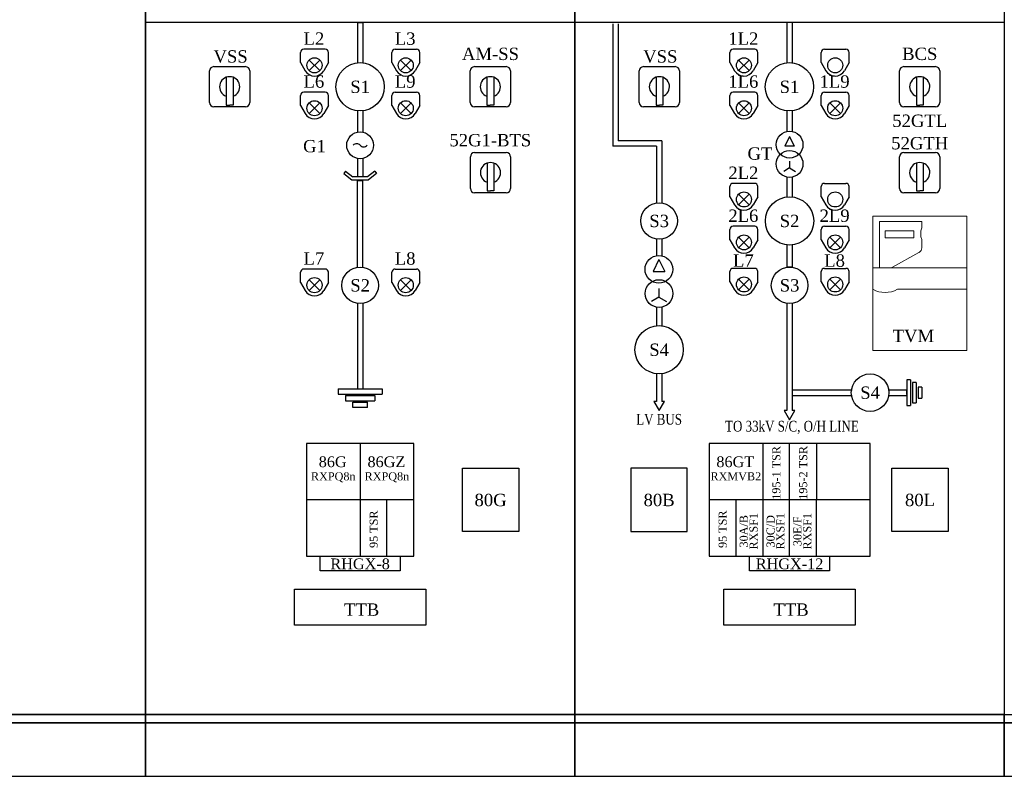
# Model space of a CAD drawing. Header units: millimetres. Extents: x -258 to 424, y -2156 to -1905.
# Tile 7 of 14: x -62 to 122, y -2156 to -2015. Entities that reach past the tile are written whole.
import ezdxf
from ezdxf.enums import TextEntityAlignment as Align

# ---------------------------------------------------------------- set-up
doc = ezdxf.new("R2010")
doc.units = ezdxf.units.MM
doc.styles.add('ROMANS', font='times.ttf')

msp = doc.modelspace()

# ---------------------------------------------------------------- linework, layer by layer
for p, q in [((41.52, -2015.33), (-38.48, -2015.33)), ((1.02, -2015.33), (1.02, -2022.85)), ((1.02, -2015.33), (2.02, -2015.33)), ((2.02, -2015.33), (2.02, -2022.85)), ((121.52, -2015.33), (41.52, -2015.33)), ((48.57, -2015.61), (48.57, -2038.41)), ((49.57, -2015.61), (49.57, -2037.41)), ((81.02, -2015.33), (81, -2022.85)), ((82.02, -2015.33), (82, -2022.85)), ((-9.58, -2022.83), (-9.58, -2020.93)), ((-4.98, -2020.33), (-8.98, -2020.33)), ((-4.38, -2022.83), (-4.38, -2020.93)), ((7.42, -2022.83), (7.42, -2020.93)), ((8.02, -2020.33), (12.02, -2020.33)), ((12.62, -2022.83), (12.62, -2020.93)), ((70.42, -2022.83), (70.42, -2020.93)), ((75.02, -2020.33), (71.02, -2020.33)), ((75.62, -2022.83), (75.62, -2020.93)), ((87.42, -2022.83), (87.42, -2020.93)), ((88.02, -2020.33), (92.02, -2020.33)), ((92.62, -2022.83), (92.62, -2020.93)), ((-9.58, -2022.83), (-8.71, -2024.33)), ((-5.99, -2024.32), (-7.97, -2022.34)), ((-7.97, -2024.32), (-5.99, -2022.34)), ((-4.38, -2022.83), (-5.24, -2024.33)), ((7.42, -2022.83), (8.29, -2024.33)), ((9.03, -2024.32), (11.01, -2022.34)), ((11.01, -2024.32), (9.03, -2022.34)), ((12.62, -2022.83), (11.76, -2024.33)), ((70.42, -2022.83), (71.29, -2024.33)), ((74.01, -2024.32), (72.03, -2022.34)), ((72.03, -2024.32), (74.01, -2022.34)), ((75.62, -2022.83), (74.76, -2024.33)), ((87.42, -2022.83), (88.29, -2024.33)), ((92.62, -2022.83), (91.76, -2024.33)), ((-26.53, -2030.28), (-26.53, -2024.38)), ((-25.73, -2023.58), (-19.83, -2023.58)), ((-19.03, -2024.38), (-19.03, -2030.28)), ((22.02, -2030.28), (22.02, -2024.38)), ((22.82, -2023.58), (28.72, -2023.58)), ((29.52, -2024.38), (29.52, -2030.28)), ((53.52, -2030.28), (53.52, -2024.38)), ((54.32, -2023.58), (60.22, -2023.58)), ((61.02, -2024.38), (61.02, -2030.28)), ((102.02, -2030.28), (102.02, -2024.38)), ((102.82, -2023.58), (108.72, -2023.58)), ((109.52, -2024.38), (109.52, -2030.28)), ((-23.41, -2025.56), (-23.41, -2030.74)), ((-22.14, -2025.56), (-22.14, -2030.74)), ((25.14, -2025.56), (25.14, -2030.74)), ((26.41, -2025.56), (26.41, -2030.74)), ((56.64, -2025.56), (56.64, -2030.74)), ((57.91, -2025.56), (57.91, -2030.74)), ((105.14, -2025.56), (105.14, -2030.74)), ((106.41, -2025.56), (106.41, -2030.74)), ((-4.98, -2028.33), (-8.98, -2028.33)), ((8.02, -2028.33), (12.02, -2028.33)), ((75.02, -2028.33), (71.02, -2028.33)), ((88.02, -2028.33), (92.02, -2028.33)), ((-9.58, -2030.83), (-9.58, -2028.93)), ((-5.99, -2032.32), (-7.97, -2030.34)), ((-7.97, -2032.32), (-5.99, -2030.34)), ((-4.38, -2030.83), (-4.38, -2028.93)), ((7.42, -2030.83), (7.42, -2028.93)), ((9.03, -2032.32), (11.01, -2030.34)), ((11.01, -2032.32), (9.03, -2030.34)), ((12.62, -2030.83), (12.62, -2028.93)), ((70.42, -2030.83), (70.42, -2028.93)), ((74.01, -2032.32), (72.03, -2030.34)), ((72.03, -2032.32), (74.01, -2030.34)), ((75.62, -2030.83), (75.62, -2028.93)), ((87.42, -2030.83), (87.42, -2028.93)), ((89.03, -2032.32), (91.01, -2030.34)), ((91.01, -2032.32), (89.03, -2030.34)), ((92.62, -2030.83), (92.62, -2028.93)), ((-19.83, -2031.08), (-25.73, -2031.08)), ((-23.41, -2030.74), (-22.78, -2030.74)), ((-22.14, -2030.74), (-22.78, -2030.74)), ((-9.58, -2030.83), (-8.71, -2032.33)), ((-4.38, -2030.83), (-5.24, -2032.33)), ((1.02, -2031.79), (1.02, -2035.78)), ((2.02, -2031.79), (2.02, -2035.78)), ((7.42, -2030.83), (8.29, -2032.33)), ((12.62, -2030.83), (11.76, -2032.33)), ((28.72, -2031.08), (22.82, -2031.08)), ((25.14, -2030.74), (25.77, -2030.74)), ((26.41, -2030.74), (25.77, -2030.74)), ((60.22, -2031.08), (54.32, -2031.08)), ((56.64, -2030.74), (57.27, -2030.74)), ((57.91, -2030.74), (57.27, -2030.74)), ((70.42, -2030.83), (71.29, -2032.33)), ((75.62, -2030.83), (74.76, -2032.33)), ((81, -2031.8), (81.02, -2035.66)), ((82, -2031.8), (82.02, -2035.66)), ((87.42, -2030.83), (88.29, -2032.33)), ((92.62, -2030.83), (91.76, -2032.33)), ((108.72, -2031.08), (102.82, -2031.08)), ((105.14, -2030.74), (105.77, -2030.74)), ((106.41, -2030.74), (105.77, -2030.74)), ((57.72, -2037.41), (49.57, -2037.41)), ((57.72, -2037.41), (57.72, -2048.96)), ((81.5, -2036.6), (80.62, -2038.37)), ((81.5, -2036.6), (82.35, -2038.38)), ((22.85, -2039.58), (28.75, -2039.58)), ((56.72, -2038.41), (48.57, -2038.41)), ((56.72, -2038.41), (56.72, -2048.96)), ((82.35, -2038.38), (80.62, -2038.37)), ((102.82, -2039.58), (108.72, -2039.58)), ((1.02, -2040.68), (1.02, -2044.12)), ((2.02, -2040.68), (2.02, -2044.12)), ((22.05, -2046.28), (22.05, -2040.38)), ((29.55, -2040.38), (29.55, -2046.28)), ((81.52, -2041.19), (81.52, -2042.46)), ((102.02, -2046.28), (102.02, -2040.38)), ((109.52, -2040.38), (109.52, -2046.28)), ((25.17, -2041.56), (25.17, -2046.74)), ((26.43, -2041.56), (26.43, -2046.74)), ((81.52, -2042.46), (80.43, -2043.09)), ((81.52, -2042.46), (82.62, -2043.09)), ((105.14, -2041.56), (105.14, -2046.74)), ((106.41, -2041.56), (106.41, -2046.74)), ((-0.05, -2044.69), (3.1, -2044.69)), ((1.02, -2060.96), (1.02, -2044.69)), ((2.02, -2044.83), (1.02, -2044.83)), ((2.02, -2060.99), (2.02, -2044.69)), ((81.02, -2044.18), (81.02, -2047.85)), ((82.02, -2044.18), (82.02, -2047.85)), ((25.17, -2046.74), (25.8, -2046.74)), ((26.43, -2046.74), (25.8, -2046.74)), ((70.42, -2047.83), (70.42, -2045.93)), ((75.02, -2045.33), (71.02, -2045.33)), ((75.62, -2047.83), (75.62, -2045.93)), ((87.42, -2047.83), (87.42, -2045.93)), ((88.02, -2045.33), (92.02, -2045.33)), ((92.62, -2047.83), (92.62, -2045.93)), ((105.14, -2046.74), (105.77, -2046.74)), ((106.41, -2046.74), (105.77, -2046.74)), ((28.75, -2047.08), (22.85, -2047.08)), ((70.42, -2047.83), (71.29, -2049.33)), ((74.01, -2049.32), (72.03, -2047.34)), ((72.03, -2049.32), (74.01, -2047.34)), ((75.62, -2047.83), (74.76, -2049.33)), ((87.42, -2047.83), (88.29, -2049.33)), ((92.62, -2047.83), (91.76, -2049.33)), ((108.72, -2047.08), (102.82, -2047.08)), ((70.42, -2055.83), (70.42, -2053.93)), ((75.02, -2053.33), (71.02, -2053.33)), ((75.62, -2055.83), (75.62, -2053.93)), ((87.42, -2055.83), (87.42, -2053.93)), ((88.02, -2053.33), (92.02, -2053.33)), ((92.62, -2055.83), (92.62, -2053.93)), ((56.72, -2055.69), (56.72, -2058.8)), ((57.72, -2055.69), (57.72, -2058.82)), ((70.42, -2055.83), (71.29, -2057.33)), ((74.01, -2057.32), (72.03, -2055.34)), ((72.03, -2057.32), (74.01, -2055.34)), ((75.62, -2055.83), (74.76, -2057.33)), ((87.42, -2055.83), (88.29, -2057.33)), ((89.03, -2057.32), (91.01, -2055.34)), ((91.01, -2057.32), (89.03, -2055.34)), ((92.62, -2055.83), (91.76, -2057.33)), ((81.02, -2056.8), (81.02, -2060.93)), ((82.02, -2056.8), (82.02, -2060.93)), ((57.17, -2059.53), (56.08, -2061.77)), ((57.17, -2059.53), (58.27, -2061.77)), ((-4.98, -2061.3), (-8.98, -2061.3)), ((8.02, -2061.3), (12.02, -2061.3)), ((75.02, -2061.17), (71.02, -2061.17)), ((82.02, -2060.93), (81.02, -2060.93)), ((88.02, -2061.17), (92.02, -2061.17)), ((-9.58, -2063.8), (-9.58, -2061.9)), ((-5.99, -2065.29), (-7.97, -2063.31)), ((-7.97, -2065.29), (-5.99, -2063.31)), ((-4.38, -2063.8), (-4.38, -2061.9)), ((7.42, -2063.8), (7.42, -2061.9)), ((9.03, -2065.29), (11.01, -2063.31)), ((11.01, -2065.29), (9.03, -2063.31)), ((12.62, -2063.8), (12.62, -2061.9)), ((56.08, -2061.77), (58.27, -2061.77)), ((70.42, -2063.67), (70.42, -2061.77)), ((74.01, -2065.16), (72.03, -2063.18)), ((72.03, -2065.16), (74.01, -2063.18)), ((75.62, -2063.67), (75.62, -2061.77)), ((87.42, -2063.67), (87.42, -2061.77)), ((89.03, -2065.16), (91.01, -2063.18)), ((91.01, -2065.16), (89.03, -2063.18)), ((92.62, -2063.67), (92.62, -2061.77)), ((-9.58, -2063.8), (-8.71, -2065.3)), ((-4.38, -2063.8), (-5.24, -2065.3)), ((7.42, -2063.8), (8.29, -2065.3)), ((12.62, -2063.8), (11.76, -2065.3)), ((57.18, -2064.95), (57.18, -2066.56)), ((70.42, -2063.67), (71.29, -2065.17)), ((75.62, -2063.67), (74.76, -2065.17)), ((87.42, -2063.67), (88.29, -2065.17)), ((92.62, -2063.67), (91.76, -2065.17)), ((57.18, -2066.56), (55.79, -2067.37)), ((57.18, -2066.56), (58.57, -2067.37)), ((1.02, -2067.69), (1.02, -2083.59)), ((2.02, -2067.69), (2.02, -2083.59)), ((56.72, -2068.39), (56.72, -2071.85)), ((57.72, -2068.39), (57.72, -2071.85)), ((81.02, -2067.73), (81.02, -2087.66)), ((82.02, -2067.73), (82.02, -2087.66)), ((56.72, -2080.8), (56.72, -2085.95)), ((57.72, -2080.8), (57.72, -2085.95)), ((-2.58, -2083.59), (5.63, -2083.59)), ((-2.58, -2083.59), (-2.58, -2084.59)), ((5.63, -2083.59), (5.63, -2084.59)), ((103.34, -2081.92), (103.34, -2086.73)), ((104.04, -2081.92), (103.34, -2081.92)), ((104.04, -2081.92), (104.04, -2086.73)), ((104.41, -2082.41), (104.41, -2086.24)), ((105.11, -2082.41), (104.41, -2082.41)), ((105.11, -2082.41), (105.11, -2086.24)), ((105.48, -2083.29), (105.48, -2085.36)), ((106.18, -2083.29), (105.48, -2083.29)), ((106.18, -2083.29), (106.18, -2085.36)), ((-2.58, -2084.59), (5.63, -2084.59)), ((-1.21, -2084.85), (4.26, -2084.85)), ((-1.21, -2084.85), (-1.21, -2085.85)), ((4.26, -2084.85), (4.26, -2085.85)), ((82.02, -2083.83), (93.16, -2083.83)), ((82.02, -2084.83), (93.16, -2084.83)), ((99.89, -2083.83), (103.34, -2083.83)), ((99.89, -2084.83), (103.34, -2084.83)), ((103.34, -2084.68), (103.34, -2083.98)), ((105.48, -2085.36), (106.18, -2085.36)), ((-1.21, -2085.85), (4.26, -2085.85)), ((0.16, -2086.11), (2.89, -2086.11)), ((0.16, -2087.11), (0.16, -2086.11)), ((2.89, -2087.11), (0.16, -2087.11)), ((2.89, -2087.11), (2.89, -2086.11)), ((103.34, -2086.73), (104.04, -2086.73)), ((104.41, -2086.24), (105.11, -2086.24)), ((1.52, -2093.83), (1.52, -2114.83)), ((76.52, -2093.83), (76.52, -2104.33)), ((81.52, -2104.33), (81.52, -2093.83)), ((86.52, -2093.83), (86.52, -2104.33)), ((20.57, -2098.43), (31.07, -2098.43)), ((20.57, -2110.23), (20.57, -2098.43)), ((31.07, -2098.43), (31.07, -2110.23)), ((62.47, -2098.43), (51.97, -2098.43)), ((51.97, -2098.43), (51.97, -2110.23)), ((62.47, -2110.23), (62.47, -2098.43)), ((100.57, -2098.43), (111.07, -2098.43)), ((100.57, -2110.23), (100.57, -2098.43)), ((111.07, -2098.43), (111.07, -2110.23)), ((11.52, -2104.33), (-8.48, -2104.33)), ((6.52, -2114.83), (6.52, -2104.33)), ((96.52, -2104.33), (66.52, -2104.33)), ((71.52, -2104.33), (71.52, -2114.83)), ((76.52, -2104.33), (76.52, -2114.83)), ((81.52, -2114.83), (81.52, -2104.33)), ((86.52, -2114.83), (86.52, -2104.33)), ((31.07, -2110.23), (20.57, -2110.23)), ((51.97, -2110.23), (62.47, -2110.23)), ((111.07, -2110.23), (100.57, -2110.23))]:
    msp.add_line(p, q)
at = {"color": 0}
for p, q in [((-1.19, -2043.06), (-1.54, -2043.51)), ((-1.19, -2043.06), (0.15, -2044.12)), ((4.24, -2043.06), (2.9, -2044.12)), ((4.24, -2043.06), (4.59, -2043.51)), ((-1.54, -2043.51), (-0.05, -2044.69)), ((2.9, -2044.12), (0.15, -2044.12)), ((4.59, -2043.51), (3.1, -2044.69))]:
    msp.add_line(p, q, dxfattribs=at)
at = {"lineweight": 0}
for p, q in [((114.52, -2051.46), (97.02, -2051.46)), ((97.02, -2051.46), (97.02, -2076.46)), ((98.3, -2061.09), (98.3, -2052.46)), ((98.3, -2052.46), (106.15, -2052.46)), ((98.3, -2061.09), (98.3, -2052.46)), ((98.3, -2052.46), (106.15, -2052.46)), ((106.15, -2052.46), (106.15, -2053.64)), ((106.15, -2052.46), (106.15, -2053.64)), ((114.52, -2076.46), (114.52, -2051.46)), ((106.15, -2055.79), (106.15, -2057.32)), ((106.15, -2055.79), (106.15, -2057.32)), ((105.63, -2058.19), (100.71, -2060.97)), ((105.63, -2058.19), (100.71, -2060.97)), ((97.02, -2061.09), (114.52, -2061.09)), ((98.3, -2061.09), (100.22, -2061.09)), ((114.52, -2065.06), (101.61, -2065.06)), ((114.52, -2065.06), (101.61, -2065.06)), ((97.02, -2076.46), (114.52, -2076.46))]:
    msp.add_line(p, q, dxfattribs=at)
for points in [[(-38.48, -2144.33), (-118.48, -2144.33), (-118.48, -1924.33), (-38.48, -1924.33)], [(41.52, -2144.33), (-38.48, -2144.33), (-38.48, -1924.33), (41.52, -1924.33)], [(121.52, -2144.33), (41.52, -2144.33), (41.52, -1924.33), (121.52, -1924.33)], [(-8.48, -2114.83), (11.52, -2114.83), (11.52, -2093.83), (-8.48, -2093.83)], [(66.52, -2114.83), (96.52, -2114.83), (96.52, -2093.83), (66.52, -2093.83)], [(-5.92, -2114.83), (8.97, -2114.83), (8.97, -2117.56), (-5.92, -2117.56)], [(74.08, -2114.83), (88.97, -2114.83), (88.97, -2117.56), (74.08, -2117.56)], [(-10.73, -2120.98), (13.77, -2120.98), (13.77, -2127.68), (-10.73, -2127.68)], [(69.27, -2120.98), (93.77, -2120.98), (93.77, -2127.68), (69.27, -2127.68)], [(-38.48, -2145.83), (-118.48, -2145.83), (-118.48, -2144.33), (-38.48, -2144.33)], [(-38.48, -2155.83), (-118.48, -2155.83), (-118.48, -2145.83), (-38.48, -2145.83)], [(41.52, -2145.83), (-38.48, -2145.83), (-38.48, -2144.33), (41.52, -2144.33)], [(41.52, -2155.83), (-38.48, -2155.83), (-38.48, -2145.83), (41.52, -2145.83)], [(121.52, -2145.83), (41.52, -2145.83), (41.52, -2144.33), (121.52, -2144.33)], [(121.52, -2155.83), (41.52, -2155.83), (41.52, -2145.83), (121.52, -2145.83)], [(201.52, -2145.83), (121.52, -2145.83), (121.52, -2144.33), (201.52, -2144.33)], [(201.52, -2155.83), (121.52, -2155.83), (121.52, -2145.83), (201.52, -2145.83)]]:
    msp.add_lwpolyline(points, close=True)
msp.add_lwpolyline([(99.31, -2054.18), (104.69, -2054.18), (104.69, -2055.46), (99.31, -2055.46)], close=True, dxfattribs=at)
msp.add_lwpolyline([(99.31, -2054.18), (104.69, -2054.18), (104.69, -2055.46), (99.31, -2055.46)], close=True, dxfattribs=at)
for points in [[(56.72, -2085.95), (56.22, -2085.95), (57.22, -2087.68), (58.23, -2085.95), (57.72, -2085.95)], [(81.02, -2087.66), (80.52, -2087.66), (81.52, -2089.39), (82.53, -2087.66), (82.02, -2087.66)]]:
    msp.add_lwpolyline(points)
for centre, radius in [((-6.98, -2023.33), 1.4), ((1.52, -2027.33), 4.5), ((10.02, -2023.33), 1.4), ((73.02, -2023.33), 1.4), ((81.5, -2027.33), 4.5), ((90.02, -2023.33), 1.4), ((-6.98, -2031.33), 1.4), ((10.02, -2031.33), 1.4), ((73.02, -2031.33), 1.4), ((90.02, -2031.33), 1.4), ((1.52, -2038.23), 2.5), ((81.52, -2038.11), 2.5), ((81.52, -2041.71), 2.5), ((73.02, -2048.33), 1.4), ((90.02, -2048.33), 1.4), ((81.52, -2052.33), 4.5), ((57.22, -2052.33), 3.4), ((73.02, -2056.33), 1.4), ((90.02, -2056.33), 1.4), ((1.52, -2064.33), 3.4), ((81.52, -2064.33), 3.4), ((-6.98, -2064.3), 1.4), ((10.02, -2064.3), 1.4), ((73.02, -2064.17), 1.4), ((90.02, -2064.17), 1.4), ((57.22, -2076.33), 4.5), ((96.52, -2084.33), 3.5)]:
    msp.add_circle(centre, radius)
at = {"color": 0, "ltscale": 5}
for centre in [(57.17, -2061.35), (57.21, -2065.86)]:
    msp.add_circle(centre, 2.58, dxfattribs=at)
for centre, radius, start, end in [((-8.98, -2020.93), 0.6, 90, 180), ((-4.98, -2020.93), 0.6, 0, 90), ((8.02, -2020.93), 0.6, 90, 180), ((12.02, -2020.93), 0.6, 0, 90), ((71.02, -2020.93), 0.6, 90, 180), ((75.02, -2020.93), 0.6, 0, 90), ((88.02, -2020.93), 0.6, 90, 180), ((92.02, -2020.93), 0.6, 0, 90), ((-25.73, -2024.38), 0.8, 90, 180), ((-19.83, -2024.38), 0.8, 0, 90), ((-6.98, -2023.33), 2, 210.0551, 329.9449), ((10.02, -2023.33), 2, 210.0551, 329.9449), ((22.82, -2024.38), 0.8, 90, 180), ((28.72, -2024.38), 0.8, 0, 90), ((54.32, -2024.38), 0.8, 90, 180), ((60.22, -2024.38), 0.8, 0, 90), ((73.02, -2023.33), 2, 210.0551, 329.9449), ((90.02, -2023.33), 2, 210.0551, 329.9449), ((102.82, -2024.38), 0.8, 90, 180), ((108.72, -2024.38), 0.8, 0, 90), ((-22.78, -2027.33), 1.88, 289.7438, 250.2562), ((25.77, -2027.33), 1.88, 289.7438, 250.2562), ((57.27, -2027.33), 1.88, 289.7438, 250.2562), ((105.77, -2027.33), 1.88, 289.7438, 250.2562), ((-8.98, -2028.93), 0.6, 90, 180), ((-4.98, -2028.93), 0.6, 0, 90), ((8.02, -2028.93), 0.6, 90, 180), ((12.02, -2028.93), 0.6, 0, 90), ((71.02, -2028.93), 0.6, 90, 180), ((75.02, -2028.93), 0.6, 0, 90), ((88.02, -2028.93), 0.6, 90, 180), ((92.02, -2028.93), 0.6, 0, 90), ((-25.73, -2030.28), 0.8, 180, 270), ((-19.83, -2030.28), 0.8, 270, 0), ((22.82, -2030.28), 0.8, 180, 270), ((28.72, -2030.28), 0.8, 270, 0), ((54.32, -2030.28), 0.8, 180, 270), ((60.22, -2030.28), 0.8, 270, 0), ((102.82, -2030.28), 0.8, 180, 270), ((108.72, -2030.28), 0.8, 270, 0), ((-6.98, -2031.33), 2, 210.0551, 329.9449), ((10.02, -2031.33), 2, 210.0551, 329.9449), ((73.02, -2031.33), 2, 210.0551, 329.9449), ((90.02, -2031.33), 2, 210.0551, 329.9449), ((22.85, -2040.38), 0.8, 90, 180), ((28.75, -2040.38), 0.8, 0, 90), ((102.82, -2040.38), 0.8, 90, 180), ((108.72, -2040.38), 0.8, 0, 90), ((25.8, -2043.33), 1.88, 289.7438, 250.2562), ((105.77, -2043.33), 1.88, 289.7438, 250.2562), ((22.85, -2046.28), 0.8, 180, 270), ((28.75, -2046.28), 0.8, 270, 0), ((71.02, -2045.93), 0.6, 90, 180), ((75.02, -2045.93), 0.6, 0, 90), ((88.02, -2045.93), 0.6, 90, 180), ((92.02, -2045.93), 0.6, 0, 90), ((102.82, -2046.28), 0.8, 180, 270), ((108.72, -2046.28), 0.8, 270, 0), ((73.02, -2048.33), 2, 210.0551, 329.9449), ((90.02, -2048.33), 2, 210.0551, 329.9449), ((71.02, -2053.93), 0.6, 90, 180), ((75.02, -2053.93), 0.6, 0, 90), ((88.02, -2053.93), 0.6, 90, 180), ((92.02, -2053.93), 0.6, 0, 90), ((73.02, -2056.33), 2, 210.0551, 329.9449), ((90.02, -2056.33), 2, 210.0551, 329.9449), ((-8.98, -2061.9), 0.6, 90, 180), ((-4.98, -2061.9), 0.6, 0, 90), ((8.02, -2061.9), 0.6, 90, 180), ((12.02, -2061.9), 0.6, 0, 90), ((71.02, -2061.77), 0.6, 90, 180), ((75.02, -2061.77), 0.6, 0, 90), ((88.02, -2061.77), 0.6, 90, 180), ((92.02, -2061.77), 0.6, 0, 90), ((-6.98, -2064.3), 2, 210.0551, 329.9449), ((10.02, -2064.3), 2, 210.0551, 329.9449), ((73.02, -2064.17), 2, 210.0551, 329.9449), ((90.02, -2064.17), 2, 210.0551, 329.9449)]:
    msp.add_arc(centre, radius, start, end)
at = {"color": 7}
for centre, start, end in [((0.88, -2038.79), 40.905, 139.095), ((2.17, -2037.67), 220.905, 319.095)]:
    msp.add_arc(centre, 0.852, start, end, dxfattribs=at)
at = {"lineweight": 0}
for centre, radius, start, end in [((108.96, -2054.72), 3.01, 159.0697, 200.9303), ((108.96, -2054.72), 3.01, 159.0697, 200.9303), ((105.15, -2057.32), 1, 298.8604, 360), ((105.15, -2057.32), 1, 298.8604, 360), ((100.22, -2060.09), 1, 270, 299.3925), ((100.22, -2060.09), 1, 270, 299.3925), ((99.32, -2061.04), 4.63, 240.3154, 299.6846), ((99.32, -2061.04), 4.63, 240.3154, 299.6846)]:
    msp.add_arc(centre, radius, start, end, dxfattribs=at)

# ---------------------------------------------------------------- texts
at = {"style": 'ROMANS'}
for s, height, p in [('L2', 2.3, (-7.09, -2018.35)), ('L3', 2.3, (9.91, -2018.35)), ('1L2', 2.3, (72.91, -2018.35)), ('AM-SS', 2.3, (25.8, -2021.19)), ('BCS', 2.3, (105.77, -2021.19)), ('L6', 2.3, (-7.09, -2026.35)), ('S1', 2.3, (1.52, -2027.33)), ('L9', 2.3, (9.91, -2026.35)), ('1L6', 2.3, (72.91, -2026.35)), ('S1', 2.3, (81.5, -2027.33)), ('1L9', 2.3, (89.91, -2026.35)), ('52GTL', 2.3, (105.77, -2033.66)), ('G1', 2.3, (-6.98, -2038.39)), ('52G1-BTS', 2.3, (25.77, -2037.28)), ('52GTH', 2.3, (105.77, -2037.84)), ('GT', 2.3, (76, -2039.77)), ('2L2', 2.3, (72.91, -2043.35)), ('2L6', 2.3, (72.91, -2051.35)), ('2L9', 2.3, (89.91, -2051.35)), ('S3', 2.3, (57.22, -2052.33)), ('S2', 2.3, (81.52, -2052.33)), ('L7', 2.3, (-7.09, -2059.33)), ('L8', 2.3, (9.91, -2059.33)), ('L7', 2.3, (72.91, -2059.72)), ('L8', 2.3, (89.91, -2059.72)), ('S2', 2.3, (1.52, -2064.33)), ('S3', 2.3, (81.52, -2064.33)), ('S4', 2.3, (57.22, -2076.33)), ('S4', 2.3, (96.52, -2084.33)), ('86G', 2, (-3.59, -2097.21)), ('86GZ', 2, (6.41, -2097.21)), ('86GT', 2, (71.41, -2097.21)), ('RXPQ8n', 1.5, (-3.49, -2099.92)), ('RXPQ8n', 1.5, (6.51, -2099.92)), ('RXMVB2', 1.5, (71.51, -2099.92)), ('80G', 2.3, (25.82, -2104.33)), ('80B', 2.3, (57.22, -2104.33)), ('80L', 2.3, (105.82, -2104.33)), ('RHGX-8', 2, (1.52, -2116.23)), ('RHGX-12', 2, (81.52, -2116.23))]:
    msp.add_text(s, height=height, dxfattribs=at).set_placement(p, align=Align.MIDDLE_CENTER)
for s, p in [('VSS', (-25.8, -2022.82)), ('VSS', (54.25, -2022.82)), ('TTB', (-1.48, -2125.91)), ('TTB', (78.52, -2125.91))]:
    msp.add_text(s, height=2.3, dxfattribs=at).set_placement(p)
at = {"lineweight": 0, "style": 'ROMANS'}
msp.add_text('TVM', height=2.3, dxfattribs=at).set_placement((100.72, -2074.92))
at = {"style": 'ROMANS', "width": 0.8}
for s, p in [('LV BUS', (57.22, -2089.29)), ('TO 33kV S/C, O/H LINE', (81.96, -2090.58))]:
    msp.add_text(s, height=2, dxfattribs=at).set_placement(p, align=Align.MIDDLE_CENTER)
at = {"style": 'ROMANS'}
for s, p in [('195-1 TSR', (79.05, -2099.28)), ('195-2 TSR', (84.05, -2099.28)), ('95 TSR', (4.05, -2109.78)), ('95 TSR', (69.05, -2109.78)), ('30A/B', (72.98, -2110.16)), ('RXSF1', (74.81, -2110.16)), ('30C/D', (77.98, -2110.16)), ('RXSF1', (79.81, -2110.16)), ('30E/F', (82.98, -2110.16)), ('RXSF1', (84.81, -2110.16))]:
    msp.add_text(s, height=1.5, rotation=90, dxfattribs=at).set_placement(p, align=Align.MIDDLE_CENTER)

doc.saveas('drawing.dxf')
